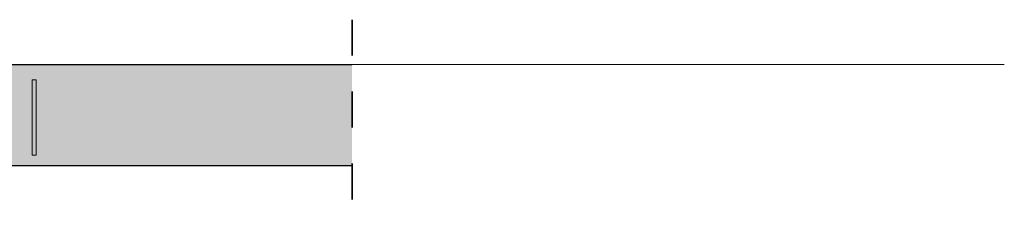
# Model space of a CAD drawing. Header units: millimetres. Extents: x -17.3 to 56.2, y -13.9 to 21.4.
# Tile 54 of 56: x 53.51 to 56.246, y -12.548 to -12.018. Entities that reach past the tile are written whole.
import ezdxf

# ---------------------------------------------------------------- set-up
doc = ezdxf.new("R2010")
doc.units = ezdxf.units.MM
doc.linetypes.add('HIDDEN', pattern=[0.375, 0.25, -0.125])
for name, color, linetype, lineweight in [('Achsen', 7, 'Continuous', 20), ('Geschnittene Kanten', 7, 'Continuous', 20), ('Schraffuren', 7, 'Continuous', 20)]:
    doc.layers.add(name, color=color, linetype=linetype, lineweight=lineweight)

msp = doc.modelspace()

# ---------------------------------------------------------------- hatches: boundary and pattern name
at = {"layer": 'Schraffuren', "lineweight": 13, "true_color": 0xd7ffd7}
msp.add_hatch(color=254, dxfattribs=at).paths.add_polyline_path([(54.433513, -12.422586), (54.433513, -12.142586), (48.31211, -12.142586), (48.31211, -12.422586)])

# ---------------------------------------------------------------- linework, layer by layer
at = {"color": 2, "linetype": 'HIDDEN', "lineweight": 35, "ltscale": 0.25}
msp.add_line((54.433513, -12.017586), (54.433513, -12.547586), dxfattribs=at)
at = {"color": 9, "linetype": 'Continuous', "lineweight": 0}
msp.add_line((38.94688, -12.142594), (56.245814, -12.142594), dxfattribs=at)
at = {"layer": 'Achsen', "color": 10, "linetype": 'Continuous'}
for p, q in [((53.545026, -12.184579), (53.555526, -12.184579)), ((53.545026, -12.394579), (53.545026, -12.184579)), ((53.555526, -12.184579), (53.555526, -12.394579)), ((53.555526, -12.394579), (53.545026, -12.394579))]:
    msp.add_line(p, q, dxfattribs=at)
at = {"layer": 'Geschnittene Kanten', "color": 3, "linetype": 'Continuous', "lineweight": 25}
for p, q in [((53.415533, -12.142586), (54.433513, -12.142586)), ((48.31211, -12.422586), (54.433513, -12.422586))]:
    msp.add_line(p, q, dxfattribs=at)

doc.saveas('drawing.dxf')
